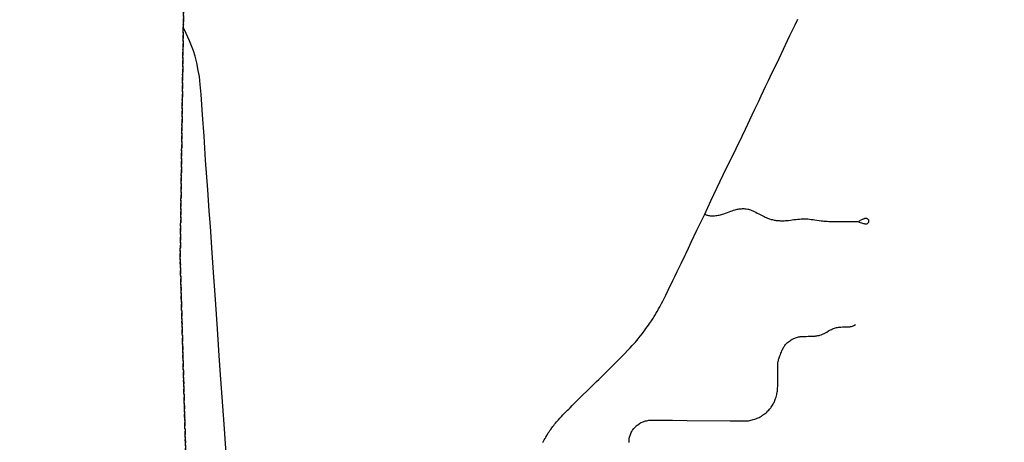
# Model space of a CAD drawing. Header units: feet. Extents: x 2113747 to 2516209, y 960708 to 1356798.
# Tile 54 of 92: x 2271117 to 2283602, y 1193073 to 1198429. Entities that reach past the tile are written whole.
import ezdxf

# ---------------------------------------------------------------- set-up
doc = ezdxf.new("R2010")
doc.units = ezdxf.units.FT
doc.header["$LTSCALE"] = 20
doc.header["$MEASUREMENT"] = 0
doc.linetypes.add('OhDOT_USTN3', pattern=[0.22, 0.165, -0.055])
doc.linetypes.add('rr2', pattern=[0])
for name, color, linetype in [('GM_X_Adjacent_County', 251, 'OhDOT_USTN3'), ('GM_X_City_Street', 251, 'Continuous'), ('GM_X_County', 251, 'OhDOT_USTN3'), ('GM_X_Rail_Line', 251, 'rr2')]:
    doc.layers.add(name, color=color, linetype=linetype)

msp = doc.modelspace()

# ---------------------------------------------------------------- linework, layer by layer
at = {"layer": 'GM_X_Adjacent_County', "flags": 128}
msp.add_lwpolyline([(2192630, 1167520), (2192631, 1170404), (2192633, 1173673), (2192634, 1175629), (2192671, 1181169), (2192669, 1184775), (2192668, 1187767), (2192661, 1188885), (2192638, 1192623), (2192637, 1192687), (2192624, 1194838), (2192738, 1194840), (2198606, 1194974), (2199010, 1194983), (2204632, 1195040), (2205348, 1195050), (2205387, 1195051), (2205910, 1195059), (2205997, 1195060), (2208467, 1195087), (2214754, 1195227), (2218436, 1195308), (2224284, 1195429), (2225752, 1195458), (2225462, 1195534), (2225401, 1195595), (2225364, 1195691), (2225386, 1195871), (2225423, 1195969), (2225454, 1196101), (2225555, 1196175), (2225730, 1196146), (2225937, 1196104), (2226104, 1195950), (2226196, 1195762), (2226318, 1195778), (2226414, 1195876), (2226477, 1196120), (2226432, 1196340), (2226255, 1196528), (2226112, 1196634), (2226016, 1196777), (2225706, 1197038), (2225598, 1197214), (2225542, 1197429), (2225550, 1197574), (2225534, 1197683), (2225510, 1197752), (2225433, 1197823), (2225319, 1197810), (2225163, 1197850), (2225023, 1197884), (2224866, 1197996), (2224774, 1198238), (2224766, 1198416), (2224819, 1198833), (2224832, 1198918), (2224869, 1199050), (2224917, 1199124), (2224988, 1199164), (2225078, 1199177), (2225211, 1199143), (2225362, 1199058), (2225454, 1198986), (2225542, 1198976), (2225627, 1199021), (2225653, 1199069), (2225635, 1199164), (2225576, 1199318), (2225558, 1199409), (2225502, 1199641), (2225359, 1199810), (2225211, 1199887), (2225033, 1199916), (2224903, 1199927), (2224734, 1199887), (2224588, 1199837), (2224426, 1199853), (2224305, 1199924), (2224140, 1200009), (2224033, 1200099), (2223934, 1200224), (2223870, 1200324), (2223844, 1200457), (2223875, 1200571), (2223989, 1200714), (2224135, 1200891), (2224265, 1201013), (2224315, 1201058), (2224326, 1201095), (2224307, 1201143), (2224270, 1201186), (2224191, 1201257), (2224050, 1201262), (2223875, 1201254), (2223719, 1201260), (2223624, 1201297), (2223555, 1201352), (2223465, 1201458), (2223422, 1201570), (2223428, 1201647), (2223462, 1201752), (2223552, 1201843), (2223693, 1201904), (2223841, 1201967), (2223894, 1201999), (2223939, 1202044), (2223963, 1202134), (2223910, 1202269), (2223852, 1202341), (2223775, 1202357), (2223693, 1202349), (2223579, 1202304), (2223491, 1202259), (2223383, 1202227), (2223303, 1202248), (2223247, 1202301), (2223216, 1202378), (2223197, 1202484), (2223245, 1202643), (2223353, 1202799), (2223454, 1202942), (2223462, 1203019), (2223462, 1203064), (2223391, 1203189), (2223236, 1203283), (2223181, 1203339), (2223130, 1203396), (2223116, 1203464), (2223153, 1203562), (2223226, 1203633), (2223289, 1203695), (2223317, 1203766), (2223297, 1203887), (2223252, 1203949), (2223176, 1203975), (2223085, 1203955), (2223006, 1203918), (2222935, 1203853), (2222851, 1203698), (2222741, 1203608), (2222676, 1203594), (2222616, 1203610), (2222560, 1203698), (2222464, 1204074), (2222458, 1204286), (2222498, 1204359), (2222596, 1204452), (2222806, 1204585), (2222930, 1204676), (2222992, 1204741), (2223006, 1204789), (2222972, 1204848), (2222910, 1204913), (2222760, 1204955), (2222599, 1204969), (2222481, 1205009), (2222404, 1205077), (2222263, 1205241), (2222181, 1205337), (2222079, 1205407), (2221966, 1205441), (2221882, 1205472), (2221797, 1205517), (2221704, 1205619), (2221630, 1205687), (2221562, 1205698), (2221464, 1205681), (2221311, 1205613), (2221195, 1205577), (2221071, 1205582), (2220859, 1205622), (2220743, 1205681), (2220576, 1205823), (2220455, 1205944), (2220302, 1206023), (2220181, 1206074), (2220091, 1206150), (2220048, 1206308), (2220040, 1206484), (2219975, 1206616), (2219935, 1206710), (2219898, 1206817), (2219907, 1206919), (2220006, 1207032), (2220153, 1207136), (2220291, 1207227), (2220373, 1207289), (2220422, 1207378), (2220411, 1207566), (2220407, 1207761), (2220340, 1208008), (2220291, 1208255), (2220325, 1208431), (2220445, 1208769), (2220471, 1208945), (2220422, 1209154), (2220328, 1209282), (2220104, 1209492), (2219826, 1209709), (2219692, 1209851), (2219429, 1210204), (2219283, 1210473), (2219246, 1210694), (2219321, 1211065), (2219357, 1211201), (2219411, 1211402), (2219452, 1211743), (2219388, 1211972), (2219216, 1212230), (2219028, 1212466), (2218661, 1212777), (2218365, 1213088), (2218208, 1213347), (2218114, 1213710), (2218088, 1214033), (2218118, 1214403), (2218200, 1214647), (2218373, 1214973), (2218440, 1215097), (2218541, 1215411), (2218635, 1215696), (2218744, 1215898), (2218886, 1216149), (2219047, 1216370), (2219096, 1216517), (2219145, 1216741), (2219145, 1216921), (2219118, 1217142), (2219133, 1217333), (2219145, 1217521), (2219066, 1217817), (2219058, 1218049), (2219055, 1218326), (2219075, 1218515), (2219104, 1218655), (2219090, 1218754), (2219032, 1218922), (2218879, 1219180), (2218789, 1219297), (2218691, 1219360), (2218575, 1219379), (2218298, 1219383), (2217968, 1219293), (2217740, 1219274), (2217545, 1219308), (2217436, 1219297), (2217238, 1219297), (2217140, 1219345), (2217039, 1219458), (2216781, 1219757), (2216623, 1220057), (2216570, 1220251), (2216533, 1220570), (2216541, 1220687), (2216552, 1220844), (2216668, 1220915), (2216848, 1220915), (2217028, 1220836), (2217395, 1220687), (2217522, 1220769), (2217676, 1220956), (2217732, 1221095), (2217721, 1221245), (2217683, 1221395), (2217560, 1221466), (2217447, 1221395), (2217324, 1221398), (2217148, 1221466), (2216990, 1221616), (2216923, 1221672), (2216777, 1221754), (2216638, 1221784), (2216499, 1221758), (2216365, 1221702), (2216282, 1221679), (2216188, 1221762), (2216155, 1221904), (2216195, 1221993), (2217855, 1222014), (2218902, 1222026), (2221110, 1222045), (2224970, 1222054), (2226271, 1222054), (2227184, 1222047), (2228798, 1222028), (2230481, 1221983), (2231335, 1221971), (2233013, 1221964), (2233375, 1221986), (2235299, 1222030), (2235886, 1222019), (2238009, 1221952), (2239798, 1221947), (2240042, 1221947), (2240473, 1221945), (2240927, 1221944), (2242479, 1221940), (2243220, 1221939), (2246207, 1221908), (2259653, 1221765), (2265465, 1221711), (2271662, 1221657), (2271878, 1221655), (2272245, 1221652), (2272941, 1221646), (2272946, 1221095), (2272949, 1220734), (2272952, 1220381), (2272955, 1219996), (2272959, 1219527), (2272962, 1219225), (2272968, 1218487), (2272977, 1217406), (2272975, 1216501), (2272991, 1215563), (2273071, 1206556), (2273193, 1198453), (2273152, 1195400), (2273228, 1192712), (2273176, 1191453), (2273164, 1190519), (2273216, 1187364), (2273321, 1182083), (2273359, 1179654), (2273351, 1179125), (2273358, 1177776), (2273384, 1177023), (2273394, 1176620), (2273392, 1176176), (2273415, 1174720), (2273428, 1173104), (2273426, 1173044), (2273462, 1168895), (2273465, 1168621), (2273486, 1167056), (2273539, 1163372), (2273560, 1160546), (2273585, 1158808), (2273596, 1155295), (2273632, 1150488), (2273636, 1149823), (2273645, 1148717), (2273648, 1148193), (2273652, 1147706), (2273707, 1144117), (2273708, 1143906), (2273727, 1137672), (2273735, 1134958), (2273762, 1131307), (2273776, 1128908), (2273782, 1128013), (2273782, 1127896), (2273784, 1127599), (2273791, 1126395), (2273794, 1126045), (2273794, 1125938), (2273800, 1125028), (2273809, 1124393), (2273866, 1121327), (2273859, 1119170), (2273877, 1118817), (2273878, 1116829), (2273845, 1115019), (2273848, 1114656), (2273851, 1114281), (2273852, 1114201), (2273857, 1113636), (2273857, 1113575), (2273860, 1113281), (2273861, 1113069), (2273868, 1112294), (2273872, 1111794), (2273878, 1111173), (2273881, 1110748), (2273884, 1110420), (2273885, 1110318), (2273889, 1109866), (2273890, 1109708), (2273892, 1109492), (2273890, 1108659), (2273895, 1107881), (2273928, 1105260), (2273923, 1103969), (2273944, 1101977), (2274003, 1096382), (2274019, 1094549), (2274045, 1093010), (2274049, 1092053), (2274067, 1090515), (2273842, 1090511), (2272585, 1090487), (2271751, 1090471), (2270733, 1090435), (2268200, 1090405), (2267778, 1090418), (2267760, 1089304), (2267674, 1087762), (2267628, 1085890), (2267594, 1084592), (2267583, 1084035), (2267570, 1083741), (2267407, 1076551), (2267310, 1072879), (2267224, 1068546), (2267218, 1067680), (2267123, 1064546), (2267119, 1064405), (2267105, 1064278), (2267009, 1060529), (2266030, 1060558), (2264764, 1060590), (2264179, 1060605), (2263523, 1060622), (2262905, 1060648), (2262578, 1060658), (2262494, 1060660), (2262468, 1060662), (2262069, 1060670), (2259905, 1060723), (2259350, 1060738), (2254917, 1060860), (2252022, 1060939), (2251064, 1060965), (2247613, 1061077), (2245773, 1061157), (2240479, 1061338), (2240259, 1061347), (2239174, 1061390), (2237828, 1061436), (2234873, 1061544), (2228638, 1061772), (2226856, 1061837), (2226221, 1061860), (2224371, 1061928), (2218716, 1062135), (2216024, 1062234), (2214252, 1062298), (2212077, 1062442), (2210448, 1062486), (2205426, 1062621), (2204592, 1062652), (2204074, 1062671), (2204061, 1063896), (2204019, 1067962), (2204018, 1068050), (2203986, 1071081), (2203969, 1073268), (2203920, 1078643), (2203897, 1079534), (2203924, 1083122), (2203902, 1084169), (2203924, 1085137), (2203916, 1085866), (2203909, 1086298), (2203905, 1086752), (2203874, 1089335), (2203869, 1089766), (2203327, 1089754), (2199689, 1089720), (2199502, 1089725), (2198608, 1089726), (2198227, 1089715), (2197798, 1089713), (2197122, 1089708), (2195423, 1089703), (2195256, 1089695), (2194547, 1089678), (2193306, 1089676), (2192606, 1089672), (2192620, 1092103), (2192625, 1092538), (2192656, 1094120), (2192659, 1095336), (2192658, 1095923), (2192589, 1099322), (2192675, 1103193), (2192655, 1107796), (2192654, 1108034), (2192653, 1108440), (2192666, 1108661), (2192656, 1108900), (2192657, 1109083), (2192654, 1109924), (2192636, 1110047), (2192644, 1110729), (2192637, 1111738), (2192634, 1112043), (2192629, 1112564), (2192567, 1113876), (2192571, 1115766), (2192563, 1116200), (2192562, 1116521), (2192562, 1116842), (2192568, 1119399), (2192557, 1120002), (2192552, 1123337), (2192552, 1123393), (2192560, 1126776), (2192557, 1127768), (2192541, 1130027), (2192543, 1132646), (2192543, 1135847), (2192542, 1136084), (2192540, 1136744), (2192530, 1137575), (2192539, 1140482), (2192539, 1143381), (2192552, 1147211), (2192556, 1148676), (2192557, 1148924), (2192558, 1149453), (2192562, 1150577), (2192569, 1152461), (2192570, 1152863), (2192571, 1153176), (2192575, 1154176), (2192588, 1155252), (2192594, 1158495), (2192604, 1162456), (2192620, 1166969), (2192630, 1167520)], dxfattribs=at)
at = {"layer": 'GM_X_City_Street', "flags": 128}
for points in [[(2279804, 1195965), (2279843, 1196050), (2279882, 1196134), (2280038, 1196463), (2280200, 1196795), (2280277, 1196955), (2280319, 1197043), (2280406, 1197224), (2280440, 1197294), (2280485, 1197390), (2280519, 1197465), (2280549, 1197527), (2280580, 1197592), (2280611, 1197658), (2280656, 1197752), (2280699, 1197841), (2280745, 1197939), (2280802, 1198058), (2280853, 1198167), (2280884, 1198230), (2280912, 1198290), (2280948, 1198363), (2280984, 1198438)], [(2279567, 1195472), (2279597, 1195534), (2279633, 1195609), (2279705, 1195760), (2279804, 1195965)], [(2279804, 1195965), (2279829, 1195954), (2279839, 1195951), (2279850, 1195948), (2279861, 1195946), (2279873, 1195945), (2279887, 1195944), (2279898, 1195944), (2279911, 1195944), (2279927, 1195945), (2279944, 1195946), (2279956, 1195948), (2279973, 1195950), (2279988, 1195953), (2280001, 1195956), (2280016, 1195961), (2280030, 1195965), (2280046, 1195970), (2280068, 1195977), (2280093, 1195986), (2280113, 1195993), (2280135, 1196001), (2280153, 1196008), (2280168, 1196014), (2280187, 1196019), (2280202, 1196023), (2280216, 1196027), (2280226, 1196029), (2280240, 1196031), (2280253, 1196033), (2280268, 1196034), (2280283, 1196035), (2280299, 1196035), (2280313, 1196034), (2280330, 1196033), (2280348, 1196029), (2280360, 1196026), (2280371, 1196024), (2280385, 1196019), (2280401, 1196013), (2280415, 1196007), (2280432, 1195999), (2280449, 1195990), (2280470, 1195979), (2280489, 1195969), (2280508, 1195959), (2280524, 1195950), (2280540, 1195942), (2280556, 1195934), (2280569, 1195927), (2280584, 1195921), (2280599, 1195914), (2280612, 1195910), (2280626, 1195905), (2280646, 1195899), (2280664, 1195895), (2280683, 1195890), (2280696, 1195888), (2280706, 1195886), (2280719, 1195885), (2280734, 1195883), (2280750, 1195883), (2280765, 1195882), (2280781, 1195882), (2280795, 1195882), (2280809, 1195882), (2280826, 1195883), (2280845, 1195884), (2280867, 1195886), (2280889, 1195889), (2280913, 1195892), (2280935, 1195895), (2280960, 1195898), (2280985, 1195901), (2281003, 1195903), (2281025, 1195905), (2281044, 1195906), (2281060, 1195906), (2281078, 1195906), (2281094, 1195905), (2281110, 1195904), (2281131, 1195902), (2281153, 1195899), (2281177, 1195896), (2281200, 1195893), (2281226, 1195890), (2281256, 1195885), (2281278, 1195882), (2281296, 1195880), (2281314, 1195878), (2281335, 1195876), (2281354, 1195875), (2281378, 1195873), (2281397, 1195872), (2281413, 1195872), (2281433, 1195871), (2281471, 1195871), (2281521, 1195871), (2281558, 1195872), (2281598, 1195873), (2281634, 1195873), (2281665, 1195873), (2281690, 1195873), (2281705, 1195873), (2281718, 1195873), (2281732, 1195872), (2281742, 1195870), (2281752, 1195868), (2281763, 1195865), (2281775, 1195861), (2281791, 1195856), (2281803, 1195852), (2281815, 1195848), (2281826, 1195845), (2281835, 1195843), (2281844, 1195842), (2281852, 1195842), (2281860, 1195843), (2281865, 1195845), (2281869, 1195847), (2281873, 1195850), (2281877, 1195854), (2281880, 1195858), (2281882, 1195862), (2281884, 1195867), (2281885, 1195871), (2281885, 1195876), (2281885, 1195879), (2281883, 1195885), (2281882, 1195889), (2281880, 1195892), (2281877, 1195896), (2281874, 1195899), (2281871, 1195902), (2281867, 1195905), (2281862, 1195907), (2281859, 1195909), (2281853, 1195910), (2281847, 1195911), (2281841, 1195910), (2281836, 1195909), (2281829, 1195908), (2281823, 1195906), (2281815, 1195903), (2281808, 1195900), (2281799, 1195896), (2281751, 1195873)], [(2279503, 1195338), (2279554, 1195444), (2279567, 1195472)], [(2277750, 1193069), (2277760, 1193088), (2277769, 1193106), (2277778, 1193122), (2277788, 1193140), (2277799, 1193159), (2277809, 1193174), (2277819, 1193191), (2277829, 1193206), (2277839, 1193221), (2277850, 1193237), (2277863, 1193255), (2277876, 1193272), (2277888, 1193287), (2277899, 1193301), (2277911, 1193316), (2277924, 1193331), (2277935, 1193345), (2277947, 1193358), (2277967, 1193380), (2277986, 1193401), (2278005, 1193420), (2278021, 1193437), (2278044, 1193461), (2278063, 1193480), (2278078, 1193495), (2278095, 1193512), (2278121, 1193538), (2278146, 1193563), (2278239, 1193656), (2278324, 1193739), (2278411, 1193823), (2278432, 1193843), (2278460, 1193871), (2278521, 1193930), (2278582, 1193990), (2278675, 1194083), (2278728, 1194136), (2278772, 1194181), (2278781, 1194190), (2278834, 1194244), (2278857, 1194269), (2278885, 1194300), (2278907, 1194324), (2278924, 1194344), (2278957, 1194383), (2278985, 1194419), (2279012, 1194454), (2279043, 1194495), (2279058, 1194515), (2279074, 1194537), (2279090, 1194558), (2279104, 1194577), (2279115, 1194595), (2279128, 1194614), (2279144, 1194639), (2279162, 1194668), (2279177, 1194692), (2279189, 1194712), (2279204, 1194736), (2279218, 1194763), (2279232, 1194789), (2279243, 1194809), (2279255, 1194831), (2279272, 1194864), (2279308, 1194937), (2279339, 1195000), (2279400, 1195125), (2279424, 1195175), (2279455, 1195239), (2279499, 1195330), (2279503, 1195338)], [(2278843, 1193069), (2278844, 1193085), (2278845, 1193099), (2278845, 1193111), (2278847, 1193124), (2278850, 1193137), (2278853, 1193149), (2278857, 1193161), (2278861, 1193172), (2278867, 1193185), (2278872, 1193198), (2278879, 1193209), (2278884, 1193218), (2278888, 1193226), (2278893, 1193233), (2278900, 1193242), (2278909, 1193253), (2278915, 1193260), (2278921, 1193266), (2278928, 1193273), (2278935, 1193280), (2278945, 1193289), (2278954, 1193296), (2278967, 1193305), (2278977, 1193312), (2278989, 1193319), (2278999, 1193324), (2279010, 1193329), (2279021, 1193333), (2279030, 1193337), (2279040, 1193340), (2279052, 1193344), (2279065, 1193347), (2279080, 1193350), (2279093, 1193352), (2279101, 1193353), (2279110, 1193353), (2279125, 1193354), (2279147, 1193355), (2279170, 1193355), (2279208, 1193354), (2279258, 1193354), (2279393, 1193353), (2279580, 1193351), (2280125, 1193346), (2280225, 1193345), (2280271, 1193345), (2280311, 1193344), (2280328, 1193345), (2280344, 1193345), (2280358, 1193347), (2280373, 1193349), (2280387, 1193352), (2280404, 1193356), (2280419, 1193360), (2280438, 1193366), (2280451, 1193371), (2280469, 1193378), (2280480, 1193383), (2280492, 1193389), (2280507, 1193397), (2280523, 1193406), (2280537, 1193415), (2280550, 1193425), (2280560, 1193432), (2280571, 1193440), (2280581, 1193448), (2280591, 1193457), (2280605, 1193470), (2280614, 1193480), (2280625, 1193491), (2280633, 1193502), (2280640, 1193510), (2280646, 1193519), (2280655, 1193532), (2280662, 1193543), (2280669, 1193557), (2280675, 1193567), (2280682, 1193579), (2280688, 1193591), (2280693, 1193603), (2280698, 1193615), (2280702, 1193629), (2280707, 1193645), (2280712, 1193661), (2280716, 1193677), (2280719, 1193693), (2280722, 1193708), (2280724, 1193722), (2280726, 1193740), (2280727, 1193759), (2280728, 1193785), (2280728, 1193812), (2280728, 1193869), (2280728, 1193969), (2280728, 1194003), (2280728, 1194026), (2280728, 1194041), (2280729, 1194057), (2280730, 1194068), (2280731, 1194082), (2280734, 1194097), (2280737, 1194110), (2280740, 1194121), (2280743, 1194132), (2280747, 1194144), (2280751, 1194156), (2280756, 1194170), (2280763, 1194187), (2280770, 1194204), (2280775, 1194216), (2280781, 1194231), (2280787, 1194245), (2280792, 1194255), (2280797, 1194265), (2280803, 1194275), (2280808, 1194285), (2280814, 1194293), (2280820, 1194302), (2280827, 1194311), (2280835, 1194320), (2280845, 1194330), (2280854, 1194338), (2280866, 1194348), (2280877, 1194357), (2280889, 1194365), (2280899, 1194372), (2280911, 1194379), (2280923, 1194386), (2280932, 1194390), (2280944, 1194395), (2280952, 1194399), (2280966, 1194403), (2280978, 1194407), (2280992, 1194410), (2281003, 1194411), (2281013, 1194413), (2281026, 1194414), (2281041, 1194415), (2281061, 1194415), (2281091, 1194416), (2281115, 1194417), (2281137, 1194417), (2281162, 1194418), (2281176, 1194419), (2281189, 1194419), (2281203, 1194420), (2281213, 1194421), (2281225, 1194422), (2281239, 1194425), (2281253, 1194428), (2281264, 1194431), (2281278, 1194435), (2281290, 1194440), (2281305, 1194446), (2281318, 1194453), (2281333, 1194461), (2281350, 1194471), (2281372, 1194484), (2281396, 1194498), (2281409, 1194504), (2281423, 1194511), (2281435, 1194515), (2281448, 1194520), (2281460, 1194524), (2281473, 1194527), (2281488, 1194530), (2281500, 1194532), (2281515, 1194534), (2281530, 1194534), (2281548, 1194535), (2281569, 1194535), (2281589, 1194535), (2281612, 1194535), (2281626, 1194536), (2281641, 1194537), (2281651, 1194539), (2281663, 1194542), (2281676, 1194547), (2281692, 1194553), (2281716, 1194565)]]:
    msp.add_lwpolyline(points, dxfattribs=at)
at = {"layer": 'GM_X_County', "flags": 128}
msp.add_lwpolyline([(2353397, 1222451), (2356858, 1222526), (2358764, 1222568), (2364180, 1222723), (2365829, 1222755), (2369645, 1222836), (2372194, 1222881), (2374472, 1222924), (2379690, 1223029), (2379735, 1219826), (2379742, 1219374), (2379833, 1216178), (2380014, 1209139), (2380003, 1203413), (2380022, 1202249), (2380179, 1195356), (2380181, 1194352), (2380359, 1187412), (2380412, 1186569), (2380419, 1184193), (2380463, 1181823), (2380682, 1170163), (2380746, 1166807), (2380771, 1165044), (2380824, 1161382), (2380824, 1161039), (2380878, 1157552), (2380892, 1156694), (2381026, 1152330), (2381034, 1152023), (2381158, 1145150), (2381235, 1140057), (2381269, 1137568), (2381334, 1132856), (2381336, 1132676), (2381343, 1132210), (2381380, 1130882), (2381388, 1130504), (2381409, 1129491), (2381422, 1128859), (2381524, 1123853), (2381544, 1122872), (2381624, 1118858), (2381679, 1116097), (2382044, 1104151), (2382074, 1096083), (2382125, 1091787), (2380307, 1091766), (2379221, 1091753), (2378988, 1091751), (2374063, 1091696), (2368829, 1091637), (2365146, 1091594), (2364291, 1091584), (2363494, 1091575), (2360811, 1091544), (2360599, 1091542), (2358848, 1091522), (2355371, 1091477), (2352195, 1091435), (2348514, 1091386), (2345661, 1091348), (2342697, 1091308), (2341799, 1091296), (2335157, 1091206), (2333216, 1091180), (2331837, 1091161), (2328725, 1091118), (2328615, 1091117), (2326938, 1091094), (2326732, 1091091), (2324108, 1091056), (2318107, 1090974), (2313863, 1090917), (2307056, 1090903), (2301402, 1090840), (2299895, 1090831), (2299145, 1090827), (2298147, 1090820), (2294565, 1090800), (2294190, 1090795), (2291695, 1090779), (2287536, 1090733), (2283974, 1090692), (2281184, 1090660), (2280571, 1090646), (2279737, 1090638), (2276111, 1090564), (2275965, 1090561), (2275354, 1090544), (2275300, 1090545), (2274067, 1090515), (2274049, 1092053), (2274045, 1093010), (2274019, 1094549), (2274003, 1096382), (2273944, 1101977), (2273923, 1103969), (2273928, 1105260), (2273895, 1107881), (2273890, 1108659), (2273892, 1109492), (2273890, 1109708), (2273889, 1109866), (2273885, 1110318), (2273884, 1110420), (2273881, 1110748), (2273878, 1111173), (2273872, 1111794), (2273868, 1112294), (2273861, 1113069), (2273860, 1113281), (2273857, 1113575), (2273857, 1113636), (2273852, 1114201), (2273851, 1114281), (2273848, 1114656), (2273845, 1115019), (2273878, 1116829), (2273877, 1118817), (2273859, 1119170), (2273866, 1121327), (2273809, 1124393), (2273800, 1125028), (2273794, 1125938), (2273794, 1126045), (2273791, 1126395), (2273784, 1127599), (2273782, 1127896), (2273782, 1128013), (2273776, 1128908), (2273762, 1131307), (2273735, 1134958), (2273727, 1137672), (2273708, 1143906), (2273707, 1144117), (2273652, 1147706), (2273648, 1148193), (2273645, 1148717), (2273636, 1149823), (2273632, 1150488), (2273596, 1155295), (2273585, 1158808), (2273560, 1160546), (2273539, 1163372), (2273486, 1167056), (2273465, 1168621), (2273462, 1168895), (2273426, 1173044), (2273428, 1173104), (2273415, 1174720), (2273392, 1176176), (2273394, 1176620), (2273384, 1177023), (2273358, 1177776), (2273351, 1179125), (2273359, 1179654), (2273321, 1182083), (2273216, 1187364), (2273164, 1190519), (2273176, 1191453), (2273228, 1192712), (2273152, 1195400), (2273193, 1198453), (2273071, 1206556), (2272991, 1215563), (2272975, 1216501), (2272977, 1217406), (2272968, 1218487), (2272962, 1219225), (2272959, 1219527), (2272955, 1219996), (2272952, 1220381), (2272949, 1220734), (2272946, 1221095), (2272941, 1221646), (2274226, 1221624), (2276584, 1221584), (2279436, 1221567), (2287284, 1221586), (2287634, 1221587), (2288155, 1221588), (2289133, 1221589), (2291838, 1221592), (2294724, 1221588), (2295595, 1221591), (2298613, 1221605), (2299175, 1221609), (2303374, 1221676), (2308426, 1221766), (2313088, 1221841), (2315600, 1221874), (2319071, 1221920), (2326584, 1222061), (2327982, 1222076), (2333341, 1222133), (2335682, 1222157), (2338510, 1222201), (2341239, 1222245), (2343737, 1222286), (2344324, 1222288), (2349300, 1222361), (2350843, 1222395), (2353397, 1222451)], dxfattribs=at)
at = {"layer": 'GM_X_Rail_Line', "flags": 128}
msp.add_lwpolyline([(2277966, 1169743), (2277989, 1169823), (2278014, 1169905), (2278036, 1169985), (2278059, 1170074), (2278085, 1170181), (2278110, 1170288), (2278127, 1170376), (2278144, 1170467), (2278157, 1170550), (2278169, 1170622), (2278212, 1170926), (2278252, 1171208), (2278324, 1171728), (2278373, 1172081), (2278392, 1172212), (2278405, 1172297), (2278421, 1172372), (2278451, 1172498), (2278485, 1172619), (2278536, 1172801), (2278550, 1172871), (2278563, 1172942), (2278577, 1173035), (2278578, 1173131), (2278578, 1173232), (2278576, 1173335), (2278561, 1173921), (2278552, 1174316), (2278545, 1174602), (2278540, 1174699), (2278533, 1174783), (2278524, 1174893), (2278507, 1175050), (2278372, 1176378), (2278306, 1177016), (2278295, 1177125), (2278282, 1177223), (2278266, 1177315), (2278249, 1177386), (2278229, 1177471), (2278201, 1177559), (2278162, 1177670), (2277644, 1179178), (2277587, 1179340), (2277566, 1179392), (2277542, 1179447), (2277511, 1179508), (2277485, 1179554), (2277454, 1179605), (2277418, 1179660), (2277353, 1179747), (2277132, 1180030), (2277065, 1180117), (2277000, 1180205), (2276952, 1180276), (2276904, 1180352), (2276855, 1180442), (2276821, 1180511), (2276790, 1180581), (2276759, 1180659), (2276737, 1180726), (2276718, 1180790), (2276700, 1180859), (2276684, 1180938), (2276670, 1181013), (2276653, 1181119), (2276630, 1181293), (2276528, 1182143), (2276509, 1182301), (2276498, 1182390), (2276487, 1182459), (2276473, 1182535), (2276456, 1182608), (2276432, 1182696), (2276406, 1182780), (2276350, 1182939), (2276183, 1183420), (2275290, 1186004), (2274979, 1186911), (2274876, 1187205), (2274788, 1187463), (2274727, 1187642), (2274693, 1187758), (2274668, 1187857), (2274552, 1188356), (2274488, 1188632), (2274427, 1188891), (2274350, 1189225), (2274324, 1189325), (2274302, 1189407), (2274278, 1189484), (2274250, 1189564), (2274215, 1189660), (2274181, 1189742), (2274066, 1190010), (2274008, 1190154), (2273958, 1190280), (2273942, 1190335), (2273925, 1190400), (2273915, 1190446), (2273906, 1190497), (2273894, 1190589), (2273886, 1190692), (2273881, 1190762), (2273829, 1191525), (2273771, 1192379), (2273708, 1193303), (2273661, 1193987), (2273643, 1194237), (2273624, 1194513), (2273603, 1194819), (2273590, 1195003), (2273579, 1195165), (2273558, 1195475), (2273535, 1195809), (2273520, 1196005), (2273503, 1196273), (2273475, 1196648), (2273455, 1196953), (2273435, 1197223), (2273418, 1197483), (2273407, 1197608), (2273395, 1197708), (2273382, 1197787), (2273362, 1197882), (2273340, 1197968), (2273319, 1198035), (2273269, 1198162), (2273228, 1198254), (2273192, 1198328)], dxfattribs=at)

doc.saveas('drawing.dxf')
